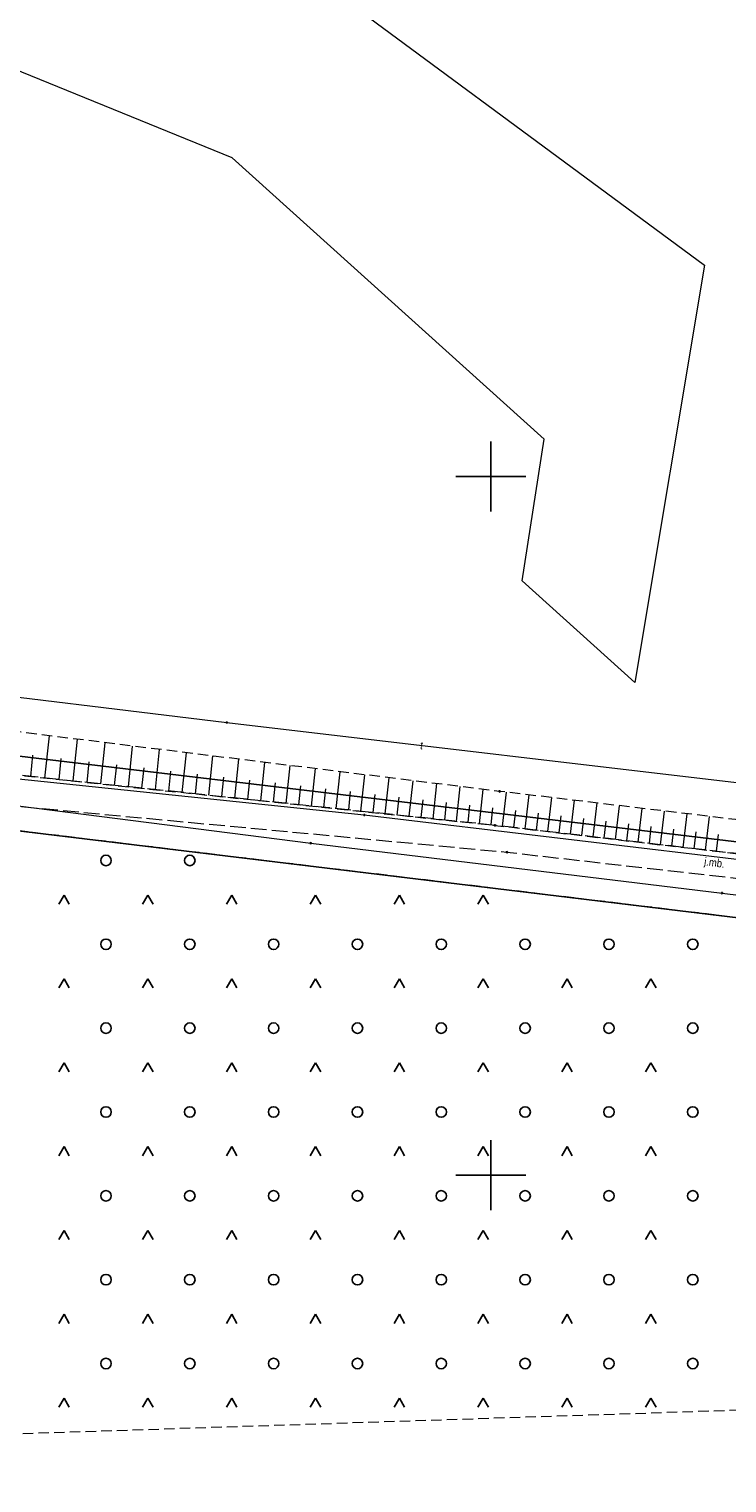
# Model space of a CAD drawing. Header units: metres. Extents: x 5548743 to 5556416, y 5707500 to 5714000.
# Tile 92 of 244: x 5555234 to 5555334, y 5709056 to 5709264. Entities that reach past the tile are written whole.
import ezdxf
from ezdxf.enums import TextEntityAlignment as Align

# ---------------------------------------------------------------- set-up
doc = ezdxf.new("R2010")
doc.units = ezdxf.units.M
for name, pattern in [('1.5_0.75', [2.25, 1.5, -0.75]), ('2.25_0.75', [3, 2.25, -0.75]), ('219-1000', [0])]:
    doc.linetypes.add(name, pattern=pattern)
doc.layers.get('0').update_dxf_attribs({"color": 2, "lineweight": 5})
doc.styles.get("Standard").update_dxf_attribs({"font": 'Working1250', "width": 0.75})

# ---------------------------------------------------------------- blocks, each defined once
blk = doc.blocks.new('OTZK3')
at = {"color": 0, "linetype": 'Continuous'}
for p, q in [((-0.75, -0.433), (0, 0.866)), ((0, 0.866), (0.75, -0.433))]:
    blk.add_line(p, q, dxfattribs=at)
blk = doc.blocks.new('OTZK1')
at = {"color": 0, "linetype": 'Continuous'}
blk.add_circle((0, 0), 0.75, dxfattribs=at)
blk = doc.blocks.new('PIKIETAW1891')
at = {"color": 0}
blk.add_circle((0, 0), 0.09, dxfattribs=at)
blk = doc.blocks.new('RAMKA1000K')
at = {"color": 0}
for p, q in [((100, 195), (100, 205)), ((95, 200), (105, 200)), ((100, 95), (100, 105)), ((95, 100), (105, 100))]:
    blk.add_line(p, q, dxfattribs=at)

msp = doc.modelspace()

# ---------------------------------------------------------------- linework, layer by layer
at = {"layer": '000 Inne (niezydentyfikowane)', "color": 7, "linetype": 'CONTINUOUS', "lineweight": 18, "flags": 128}
for points in [[(5555236.18, 5709156.85), (5555236.82, 5709162.89)], [(5555240.21, 5709156.43), (5555240.84, 5709162.4)], [(5555244.19, 5709156.01), (5555244.81, 5709161.91)], [(5555248.12, 5709155.6), (5555248.73, 5709161.42)], [(5555234.15, 5709157.06), (5555234.47, 5709160.1)], [(5555238.2, 5709156.64), (5555238.52, 5709159.64)], [(5555242.21, 5709156.22), (5555242.52, 5709159.19)], [(5555252, 5709155.19), (5555252.6, 5709160.95)], [(5555255.83, 5709154.78), (5555256.43, 5709160.47)], [(5555259.62, 5709154.39), (5555260.21, 5709160.01)], [(5555263.37, 5709153.99), (5555263.95, 5709159.55)], [(5555246.16, 5709155.8), (5555246.47, 5709158.73)], [(5555250.06, 5709155.39), (5555250.37, 5709158.29)], [(5555253.92, 5709154.99), (5555254.22, 5709157.85)], [(5555257.73, 5709154.58), (5555258.03, 5709157.41)], [(5555267.07, 5709153.6), (5555267.64, 5709159.09)], [(5555270.72, 5709153.22), (5555271.29, 5709158.64)], [(5555274.33, 5709152.84), (5555274.89, 5709158.2)], [(5555277.89, 5709152.47), (5555278.45, 5709157.76)], [(5555281.42, 5709152.1), (5555281.97, 5709157.32)], [(5555261.5, 5709154.19), (5555261.79, 5709156.98)], [(5555265.22, 5709153.8), (5555265.51, 5709156.56)], [(5555268.9, 5709153.41), (5555269.18, 5709156.14)], [(5555272.53, 5709153.03), (5555272.81, 5709155.72)], [(5555276.12, 5709152.65), (5555276.4, 5709155.31)], [(5555284.9, 5709151.73), (5555285.44, 5709156.89)], [(5555288.34, 5709151.37), (5555288.87, 5709156.47)], [(5555291.73, 5709151.01), (5555292.26, 5709156.05)], [(5555295.09, 5709150.66), (5555295.61, 5709155.64)], [(5555298.41, 5709150.31), (5555298.92, 5709155.23)], [(5555279.66, 5709152.28), (5555279.94, 5709154.91)], [(5555283.16, 5709151.91), (5555283.44, 5709154.51)], [(5555286.62, 5709151.55), (5555286.89, 5709154.11)], [(5555290.04, 5709151.19), (5555290.31, 5709153.72)], [(5555293.42, 5709150.83), (5555293.68, 5709153.34)], [(5555296.75, 5709150.48), (5555297.01, 5709152.96)], [(5555301.68, 5709149.95), (5555302.25, 5709154.82)], [(5555304.93, 5709149.57), (5555305.5, 5709154.43)], [(5555308.17, 5709149.19), (5555308.74, 5709154.05)], [(5555311.41, 5709148.81), (5555311.98, 5709153.66)], [(5555314.64, 5709148.43), (5555315.21, 5709153.28)], [(5555300.05, 5709150.14), (5555300.31, 5709152.58)], [(5555303.31, 5709149.76), (5555303.59, 5709152.19)], [(5555306.55, 5709149.38), (5555306.84, 5709151.81)], [(5555309.79, 5709149), (5555310.07, 5709151.43)], [(5555313.02, 5709148.62), (5555313.31, 5709151.05)], [(5555317.87, 5709148.06), (5555318.43, 5709152.89)], [(5555321.09, 5709147.68), (5555321.66, 5709152.51)], [(5555324.31, 5709147.3), (5555324.87, 5709152.12)], [(5555327.52, 5709146.93), (5555328.09, 5709151.74)], [(5555330.73, 5709146.55), (5555331.29, 5709151.36)], [(5555316.25, 5709148.25), (5555316.54, 5709150.66)], [(5555319.48, 5709147.87), (5555319.76, 5709150.28)], [(5555322.7, 5709147.49), (5555322.98, 5709149.9)], [(5555325.92, 5709147.11), (5555326.2, 5709149.52)], [(5555329.13, 5709146.74), (5555329.41, 5709149.14)], [(5555332.33, 5709146.36), (5555332.61, 5709148.76)]]:
    msp.add_lwpolyline(points, dxfattribs=at)
at = {"layer": '217-kontur klasyfikacyjny', "color": 3, "linetype": 'CONTINUOUS', "lineweight": 18, "flags": 128}
for points in [[(5555265.56, 5709278.31), (5555330.6, 5709230.25)], [(5555262.99, 5709245.59), (5555224.86, 5709261.12)], [(5555307.64, 5709205.37), (5555262.99, 5709245.59)], [(5555330.6, 5709230.25), (5555320.61, 5709170.52)], [(5555304.5, 5709185.09), (5555307.64, 5709205.37)], [(5555320.61, 5709170.52), (5555304.5, 5709185.09)], [(5555220.88, 5709161.36), (5555458.23, 5709133.02)]]:
    msp.add_lwpolyline(points, dxfattribs=at)
at = {"layer": '218-kontur użytku gruntowego', "color": 3, "linetype": 'CONTINUOUS', "lineweight": 18, "flags": 128}
for points in [[(5555265.56, 5709278.31), (5555330.6, 5709230.25)], [(5555262.99, 5709245.59), (5555224.86, 5709261.12)], [(5555307.64, 5709205.37), (5555262.99, 5709245.59)], [(5555330.6, 5709230.25), (5555320.61, 5709170.52)], [(5555304.5, 5709185.09), (5555307.64, 5709205.37)], [(5555320.61, 5709170.52), (5555304.5, 5709185.09)], [(5555220.88, 5709161.36), (5555458.23, 5709133.02)], [(5555458.23, 5709133.02), (5555220.88, 5709161.36)], [(5555635.05, 5709100.64), (5555210.23, 5709151.98)], [(5555210.23, 5709151.98), (5555635.05, 5709100.64)]]:
    msp.add_lwpolyline(points, dxfattribs=at)
at = {"layer": '219-działka ewidencyjna', "color": 7, "linetype": '219-1000', "lineweight": 18, "flags": 128}
for points in [[(5555220.88, 5709161.36), (5555458.23, 5709133.02)], [(5555635.05, 5709100.64), (5555210.23, 5709151.98)]]:
    msp.add_lwpolyline(points, dxfattribs=at)
at = {"layer": 'jezdnia', "color": 7, "linetype": '2.25_0.75', "lineweight": 18, "flags": 128}
msp.add_lwpolyline([(5555631.14, 5709107.85), (5555582.87, 5709114.28), (5555487.61, 5709126.44), (5555461.56, 5709129.81), (5555420.05, 5709135.28), (5555367.29, 5709142.27), (5555300.59, 5709150.08), (5555210.88, 5709159.51), (5555200.24, 5709160.42), (5555121.43, 5709171.58), (5555083.25, 5709176.06), (5555082.17, 5709172.29), (5555123.28, 5709166.82), (5555206.05, 5709155.34), (5555210.55, 5709154.86), (5555302.31, 5709146.24), (5555366.74, 5709138.92), (5555418.43, 5709131.09), (5555460.19, 5709126.83), (5555487.35, 5709122.93), (5555567.72, 5709112.96), (5555571.54, 5709112.46), (5555581.99, 5709110.46), (5555632.9, 5709104.61)], close=True, dxfattribs=at)
at = {"layer": 'przewód telekomunikacyjny podziemny', "color": 30, "linetype": 'CONTINUOUS', "lineweight": 18, "flags": 128}
for points in [[(5555022.85, 5709190.51), (5555059.02, 5709186.55), (5555092.36, 5709181.86), (5555139.59, 5709178.08), (5555181.08, 5709174.64), (5555210.41, 5709171.31), (5555218.23, 5709170.16), (5555262.22, 5709164.8), (5555341.68, 5709155.44)], [(5555076.66, 5709177.03), (5555106.33, 5709172.67), (5555142.57, 5709167.75), (5555175.15, 5709163.21), (5555200.16, 5709160.29), (5555229.17, 5709157.08), (5555281.9, 5709151.56), (5555339.6, 5709144.71), (5555376.39, 5709141.43), (5555430.5, 5709134.67), (5555464.2, 5709130.3), (5555511.92, 5709124.09), (5555560.99, 5709117.88), (5555603.5, 5709112.75), (5555630.2, 5709109.6)], [(5555085.77, 5709169.46), (5555133.77, 5709165.17), (5555170.63, 5709160.78), (5555227.83, 5709153.43), (5555274.23, 5709147.53), (5555333.1, 5709140.39), (5555412.64, 5709130.59), (5555475.04, 5709123.03), (5555537.11, 5709115.28), (5555633.98, 5709102.59)]]:
    msp.add_lwpolyline(points, dxfattribs=at)
at = {"layer": 'skarpa nieumocniona', "color": 7, "linetype": '1.5_0.75', "lineweight": 18, "flags": 128}
msp.add_lwpolyline([(5555210.88, 5709159.51), (5555300.59, 5709150.08), (5555367.29, 5709142.27), (5555420.05, 5709135.28), (5555419.85, 5709138.71), (5555366.91, 5709147.11), (5555301.26, 5709154.94), (5555211.99, 5709165.96)], close=True, dxfattribs=at)
msp.add_lwpolyline([(5555210.88, 5709159.51), (5555300.59, 5709150.08), (5555367.29, 5709142.27), (5555420.05, 5709135.28), (5555419.85, 5709138.71), (5555366.91, 5709147.11), (5555301.26, 5709154.94), (5555211.99, 5709165.96)], close=True, dxfattribs=at)
at = {"layer": 'teren zalesiony', "color": 7, "linetype": '1.5_0.75', "lineweight": 18, "flags": 128}
msp.add_lwpolyline([(5555562.91, 5709073.89), (5555565.87, 5709093.03), (5555567.28, 5709108.83), (5555210.23, 5709151.98), (5555208.28, 5709134.78), (5555207.6, 5709129.65), (5555203.71, 5709129.49), (5555204.41, 5709135.09), (5555205.83, 5709152.51), (5555195.65, 5709153.71), (5555073.93, 5709168.24), (5555057.8, 5709136), (5555055.54, 5709131.47), (5555017.83, 5709055.97)], close=True, dxfattribs=at)

# ---------------------------------------------------------------- block references
at = {"layer": 'Punkt roboczy BDOT GESUT K1', "color": 6, "linetype": 'CONTINUOUS', "lineweight": 18}
for p in [(5555262.22, 5709164.8), (5555301.26, 5709154.94), (5555281.9, 5709151.56), (5555300.59, 5709150.08), (5555300.59, 5709150.08), (5555274.23, 5709147.53), (5555302.31, 5709146.24), (5555333.1, 5709140.39)]:
    msp.add_blockref('PIKIETAW1891', p, dxfattribs=at)
at = {"layer": 'teren zalesiony', "color": 7, "linetype": 'CONTINUOUS', "lineweight": 18}
for name, p in [('OTZK1', (5555244.916, 5709145.056)), ('OTZK1', (5555256.916, 5709145.056)), ('OTZK3', (5555238.916, 5709139.236)), ('OTZK3', (5555250.916, 5709139.236)), ('OTZK3', (5555262.916, 5709139.236)), ('OTZK3', (5555274.916, 5709139.236)), ('OTZK3', (5555286.916, 5709139.236)), ('OTZK3', (5555298.916, 5709139.236)), ('OTZK1', (5555244.916, 5709133.056)), ('OTZK1', (5555256.916, 5709133.056)), ('OTZK1', (5555268.916, 5709133.056)), ('OTZK1', (5555280.916, 5709133.056)), ('OTZK1', (5555292.916, 5709133.056)), ('OTZK1', (5555304.916, 5709133.056)), ('OTZK1', (5555316.916, 5709133.056)), ('OTZK1', (5555328.916, 5709133.056)), ('OTZK3', (5555238.916, 5709127.236)), ('OTZK3', (5555250.916, 5709127.236)), ('OTZK3', (5555262.916, 5709127.236)), ('OTZK3', (5555274.916, 5709127.236)), ('OTZK3', (5555286.916, 5709127.236)), ('OTZK3', (5555298.916, 5709127.236)), ('OTZK3', (5555310.916, 5709127.236)), ('OTZK3', (5555322.916, 5709127.236)), ('OTZK1', (5555244.916, 5709121.056)), ('OTZK1', (5555256.916, 5709121.056)), ('OTZK1', (5555268.916, 5709121.056)), ('OTZK1', (5555280.916, 5709121.056)), ('OTZK1', (5555292.916, 5709121.056)), ('OTZK1', (5555304.916, 5709121.056)), ('OTZK1', (5555316.916, 5709121.056)), ('OTZK1', (5555328.916, 5709121.056)), ('OTZK3', (5555238.916, 5709115.236)), ('OTZK3', (5555250.916, 5709115.236)), ('OTZK3', (5555262.916, 5709115.236)), ('OTZK3', (5555274.916, 5709115.236)), ('OTZK3', (5555286.916, 5709115.236)), ('OTZK3', (5555298.916, 5709115.236)), ('OTZK3', (5555310.916, 5709115.236)), ('OTZK3', (5555322.916, 5709115.236)), ('OTZK1', (5555244.916, 5709109.056)), ('OTZK1', (5555256.916, 5709109.056)), ('OTZK1', (5555268.916, 5709109.056)), ('OTZK1', (5555280.916, 5709109.056)), ('OTZK1', (5555292.916, 5709109.056)), ('OTZK1', (5555304.916, 5709109.056)), ('OTZK1', (5555316.916, 5709109.056)), ('OTZK1', (5555328.916, 5709109.056)), ('OTZK3', (5555238.916, 5709103.236)), ('OTZK3', (5555250.916, 5709103.236)), ('OTZK3', (5555262.916, 5709103.236)), ('OTZK3', (5555274.916, 5709103.236)), ('OTZK3', (5555286.916, 5709103.236)), ('OTZK3', (5555298.916, 5709103.236)), ('OTZK3', (5555310.916, 5709103.236)), ('OTZK3', (5555322.916, 5709103.236)), ('OTZK1', (5555244.916, 5709097.056)), ('OTZK1', (5555256.916, 5709097.056)), ('OTZK1', (5555268.916, 5709097.056)), ('OTZK1', (5555280.916, 5709097.056)), ('OTZK1', (5555292.916, 5709097.056)), ('OTZK1', (5555304.916, 5709097.056)), ('OTZK1', (5555316.916, 5709097.056)), ('OTZK1', (5555328.916, 5709097.056)), ('OTZK3', (5555238.916, 5709091.236)), ('OTZK3', (5555250.916, 5709091.236)), ('OTZK3', (5555262.916, 5709091.236)), ('OTZK3', (5555274.916, 5709091.236)), ('OTZK3', (5555286.916, 5709091.236)), ('OTZK3', (5555298.916, 5709091.236)), ('OTZK3', (5555310.916, 5709091.236)), ('OTZK3', (5555322.916, 5709091.236)), ('OTZK1', (5555244.916, 5709085.056)), ('OTZK1', (5555256.916, 5709085.056)), ('OTZK1', (5555268.916, 5709085.056)), ('OTZK1', (5555280.916, 5709085.056)), ('OTZK1', (5555292.916, 5709085.056)), ('OTZK1', (5555304.916, 5709085.056)), ('OTZK1', (5555316.916, 5709085.056)), ('OTZK1', (5555328.916, 5709085.056)), ('OTZK3', (5555238.916, 5709079.236)), ('OTZK3', (5555250.916, 5709079.236)), ('OTZK3', (5555262.916, 5709079.236)), ('OTZK3', (5555274.916, 5709079.236)), ('OTZK3', (5555286.916, 5709079.236)), ('OTZK3', (5555298.916, 5709079.236)), ('OTZK3', (5555310.916, 5709079.236)), ('OTZK3', (5555322.916, 5709079.236)), ('OTZK1', (5555244.916, 5709073.056)), ('OTZK1', (5555256.916, 5709073.056)), ('OTZK1', (5555268.916, 5709073.056)), ('OTZK1', (5555280.916, 5709073.056)), ('OTZK1', (5555292.916, 5709073.056)), ('OTZK1', (5555304.916, 5709073.056)), ('OTZK1', (5555316.916, 5709073.056)), ('OTZK1', (5555328.916, 5709073.056)), ('OTZK3', (5555238.916, 5709067.236)), ('OTZK3', (5555250.916, 5709067.236)), ('OTZK3', (5555262.916, 5709067.236)), ('OTZK3', (5555274.916, 5709067.236)), ('OTZK3', (5555286.916, 5709067.236)), ('OTZK3', (5555298.916, 5709067.236)), ('OTZK3', (5555310.916, 5709067.236)), ('OTZK3', (5555322.916, 5709067.236))]:
    msp.add_blockref(name, p, dxfattribs=at)
at = {"layer": 'Wstawianie ramki sekcyjnej z opisem', "color": 7, "linetype": 'CONTINUOUS', "lineweight": 13}
msp.add_blockref('RAMKA1000K', (5555200, 5709000), dxfattribs=at)
msp.add_blockref('RAMKA1000K', (5555200, 5709000), dxfattribs=at)
msp.add_blockref('RAMKA1000K', (5555200, 5709000), dxfattribs=at)
msp.add_blockref('RAMKA1000K', (5555200, 5709000), dxfattribs=at)

# ---------------------------------------------------------------- texts
at = {"layer": 'jezdnia-Atr17', "color": 7, "width": 0.9}
msp.add_text('j.mb.', height=1.125, rotation=352.208, dxfattribs=at).set_placement((5555330.5, 5709144.39))
at = {"layer": 'przewód telekomunikacyjny podziemny-Atr1', "color": 30, "width": 0.9}
msp.add_text('t', height=1.125, rotation=351.974, dxfattribs=at).set_placement((5555289.92, 5709161.54), align=Align.MIDDLE_LEFT)

doc.saveas('drawing.dxf')
